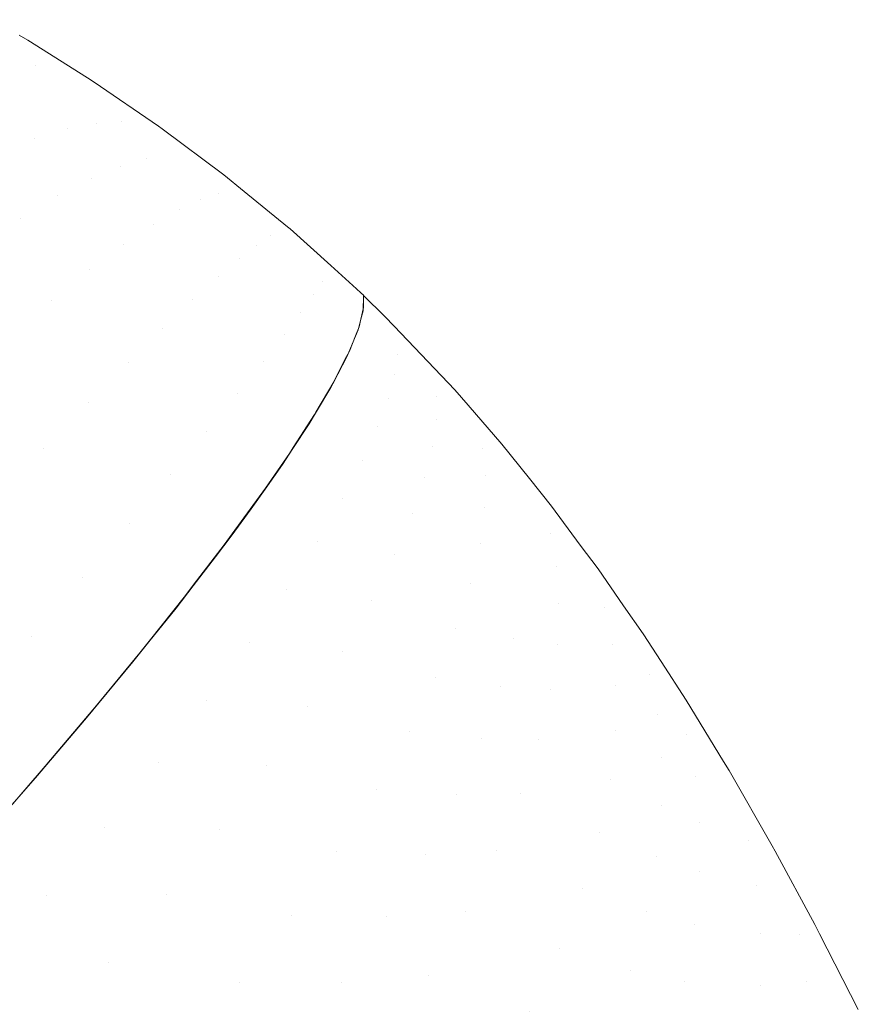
# Model space of a CAD drawing. Header units: centimetres. Extents: x -68 to 68, y -30 to 21.
# Tile 27 of 27: x 65.15 to 66.97, y 17.21 to 19.35. Entities that reach past the tile are written whole.
import ezdxf

# ---------------------------------------------------------------- set-up
doc = ezdxf.new("R2010")
doc.units = ezdxf.units.CM
doc.header["$LTSCALE"] = 2.54
doc.layers.add('Lucido design-1', color=7, linetype='Continuous')

# ---------------------------------------------------------------- blocks, each defined once
blk = doc.blocks.new('Gruppo-1')
at = {"color": 1, "linetype": 'Continuous', "lineweight": 9}
for points, invisible_edges in [([(65.1143, 19.2543, 172.7109), (65.1817, 19.2516, 172.5892), (65.0149, 19.3514, 172.5286)], 11), ([(65.1647, 19.3068, 172.3161), (65.0149, 19.3514, 172.5286), (65.1817, 19.2516, 172.5892)], 11), ([(65.1647, 19.3068, 172.3161), (65.1457, 19.318, 172.3084), (65.0149, 19.3514, 172.5286)], 10), ([(65.1817, 19.2516, 172.5892), (65.2945, 19.2244, 172.3579), (65.1647, 19.3068, 172.3161)], 9), ([(65.039, 19.2481, 172.8358), (64.9555, 19.2319, 172.963), (65.1782, 19.092, 173.0342)], 11), ([(65.1143, 19.2543, 172.7109), (65.039, 19.2481, 172.8358), (65.2498, 19.1139, 172.9002)], 11), ([(65.1782, 19.092, 173.0342), (65.2498, 19.1139, 172.9002), (65.039, 19.2481, 172.8358)], 11), ([(65.2498, 19.1139, 172.9002), (65.313, 19.1258, 172.7685), (65.1143, 19.2543, 172.7109)], 11), ([(65.1817, 19.2516, 172.5892), (65.1143, 19.2543, 172.7109), (65.313, 19.1258, 172.7685)], 11), ([(65.313, 19.1258, 172.7685), (65.3683, 19.1289, 172.6404), (65.1817, 19.2516, 172.5892)], 11), ([(65.3089, 19.2153, 172.3625), (65.1817, 19.2516, 172.5892), (65.3683, 19.1289, 172.6404)], 11), ([(65.3089, 19.2153, 172.3625), (65.2945, 19.2244, 172.3579), (65.1817, 19.2516, 172.5892)], 10), ([(65.0978, 19.0588, 173.1694), (65.1782, 19.092, 173.0342), (64.9555, 19.2319, 172.963)], 11), ([(65.3683, 19.1289, 172.6404), (65.4493, 19.1191, 172.3963), (65.3089, 19.2153, 172.3625)], 9), ([(65.313, 19.1258, 172.7685), (65.2498, 19.1139, 172.9002), (65.3673, 19.0319, 172.9268)], 11), ([(65.3683, 19.1289, 172.6404), (65.313, 19.1258, 172.7685), (65.423, 19.0483, 172.792)], 11), ([(65.3673, 19.0319, 172.9268), (65.423, 19.0483, 172.792), (65.313, 19.1258, 172.7685)], 11), ([(65.5796, 18.973, 172.6764), (65.3683, 19.1289, 172.6404), (65.423, 19.0483, 172.792)], 11), ([(65.3683, 19.1289, 172.6404), (65.4571, 19.1133, 172.3975), (65.4493, 19.1191, 172.3963)], 9), ([(65.4571, 19.1133, 172.3975), (65.3683, 19.1289, 172.6404), (65.5796, 18.973, 172.6764)], 11), ([(65.2498, 19.1139, 172.9002), (65.1782, 19.092, 173.0342), (65.3032, 19.0056, 173.0642)], 11), ([(65.3032, 19.0056, 173.0642), (65.3673, 19.0319, 172.9268), (65.2498, 19.1139, 172.9002)], 11), ([(65.5796, 18.973, 172.6764), (65.5913, 19.0134, 172.4188), (65.4571, 19.1133, 172.3975)], 9), ([(65.1782, 19.092, 173.0342), (65.0978, 19.0588, 173.1694), (65.23, 18.9681, 173.2026)], 11), ([(65.23, 18.9681, 173.2026), (65.3032, 19.0056, 173.0642), (65.1782, 19.092, 173.0342)], 11), ([(65.0978, 19.0588, 173.1694), (65.0086, 19.0134, 173.3039), (65.1477, 18.9185, 173.3405)], 11), ([(65.1477, 18.9185, 173.3405), (65.23, 18.9681, 173.2026), (65.0978, 19.0588, 173.1694)], 11), ([(65.3673, 19.0319, 172.9268), (65.3032, 19.0056, 173.0642), (65.4382, 18.905, 173.0876)], 11), ([(65.423, 19.0483, 172.792), (65.3673, 19.0319, 172.9268), (65.4937, 18.9372, 172.9476)], 11), ([(65.4382, 18.905, 173.0876), (65.4937, 18.9372, 172.9476), (65.3673, 19.0319, 172.9268)], 11), ([(65.4937, 18.9372, 172.9476), (65.5406, 18.9595, 172.8101), (65.423, 19.0483, 172.792)], 11), ([(65.423, 19.0483, 172.792), (65.5406, 18.9595, 172.8101), (65.5796, 18.973, 172.6764)], 11), ([(65.0561, 18.8558, 173.4758), (65.1477, 18.9185, 173.3405), (65.0086, 19.0134, 173.3039)], 11), ([(65.5796, 18.973, 172.6764), (65.6358, 18.977, 172.4222), (65.5913, 19.0134, 172.4188)], 9), ([(65.3032, 19.0056, 173.0642), (65.23, 18.9681, 173.2026), (65.3736, 18.8618, 173.2289)], 11), ([(65.3736, 18.8618, 173.2289), (65.4382, 18.905, 173.0876), (65.3032, 19.0056, 173.0642)], 11), ([(65.23, 18.9681, 173.2026), (65.1477, 18.9185, 173.3405), (65.2993, 18.8067, 173.3696)], 11), ([(65.2993, 18.8067, 173.3696), (65.3736, 18.8618, 173.2289), (65.23, 18.9681, 173.2026)], 11), ([(65.5796, 18.973, 172.6764), (65.5406, 18.9595, 172.8101), (65.6626, 18.8604, 172.8206)], 11), ([(65.6358, 18.977, 172.4222), (65.5796, 18.973, 172.6764), (65.692, 18.8812, 172.6853), (65.7301, 18.9001, 172.4293)], 7), ([(65.6626, 18.8604, 172.8206), (65.692, 18.8812, 172.6853), (65.5796, 18.973, 172.6764)], 11), ([(65.5406, 18.9595, 172.8101), (65.4937, 18.9372, 172.9476), (65.6253, 18.8307, 172.9597)], 11), ([(65.6253, 18.8307, 172.9597), (65.6626, 18.8604, 172.8206), (65.5406, 18.9595, 172.8101)], 11), ([(65.4937, 18.9372, 172.9476), (65.4382, 18.905, 173.0876), (65.5792, 18.7912, 173.1014)], 11), ([(65.5792, 18.7912, 173.1014), (65.6253, 18.8307, 172.9597), (65.4937, 18.9372, 172.9476)], 11), ([(65.1477, 18.9185, 173.3405), (65.0561, 18.8558, 173.4758), (65.2151, 18.7388, 173.5077)], 11), ([(65.2151, 18.7388, 173.5077), (65.2993, 18.8067, 173.3696), (65.1477, 18.9185, 173.3405)], 11), ([(65.4382, 18.905, 173.0876), (65.3736, 18.8618, 173.2289), (65.5238, 18.7409, 173.2444)], 11), ([(65.5238, 18.7409, 173.2444), (65.5792, 18.7912, 173.1014), (65.4382, 18.905, 173.0876)], 11), ([(65.692, 18.8812, 172.6853), (65.6626, 18.8604, 172.8206), (65.7862, 18.7516, 172.8218)], 11), ([(65.7354, 18.8958, 172.4297), (65.7301, 18.9001, 172.4293), (65.692, 18.8812, 172.6853)], 10), ([(65.7354, 18.8958, 172.4297), (65.692, 18.8812, 172.6853), (65.8058, 18.7809, 172.6864)], 11), ([(65.7862, 18.7516, 172.8218), (65.8058, 18.7809, 172.6864), (65.692, 18.8812, 172.6853)], 11), ([(65.8058, 18.7809, 172.6864), (65.8241, 18.8158, 172.4287), (65.7354, 18.8958, 172.4297)], 9), ([(65.3736, 18.8618, 173.2289), (65.2993, 18.8067, 173.3696), (65.4584, 18.6789, 173.3869)], 11), ([(65.4584, 18.6789, 173.3869), (65.5238, 18.7409, 173.2444), (65.3736, 18.8618, 173.2289)], 11), ([(65.6626, 18.8604, 172.8206), (65.6253, 18.8307, 172.9597), (65.7587, 18.7133, 172.9611)], 11), ([(65.7587, 18.7133, 172.9611), (65.7862, 18.7516, 172.8218), (65.6626, 18.8604, 172.8206)], 11), ([(65.1211, 18.6575, 173.6409), (65.2151, 18.7388, 173.5077), (65.0561, 18.8558, 173.4758)], 11), ([(65.6253, 18.8307, 172.9597), (65.5792, 18.7912, 173.1014), (65.7225, 18.6653, 173.1031)], 11), ([(65.7225, 18.6653, 173.1031), (65.7587, 18.7133, 172.9611), (65.6253, 18.8307, 172.9597)], 11), ([(65.8805, 18.765, 172.428), (65.8241, 18.8158, 172.4287), (65.8058, 18.7809, 172.6864)], 10), ([(65.2993, 18.8067, 173.3696), (65.2151, 18.7388, 173.5077), (65.3826, 18.6045, 173.5268)], 11), ([(65.3826, 18.6045, 173.5268), (65.4584, 18.6789, 173.3869), (65.2993, 18.8067, 173.3696)], 11), ([(65.5792, 18.7912, 173.1014), (65.5238, 18.7409, 173.2444), (65.6766, 18.6066, 173.2463)], 11), ([(65.6766, 18.6066, 173.2463), (65.7225, 18.6653, 173.1031), (65.5792, 18.7912, 173.1014)], 11), ([(65.8058, 18.7809, 172.6864), (65.7862, 18.7516, 172.8218), (65.8859, 18.6822, 172.7511)], 11), ([(65.8058, 18.7809, 172.6864), (65.8899, 18.6992, 172.6805), (65.8805, 18.765, 172.428)], 11), ([(65.8859, 18.6822, 172.7511), (65.8899, 18.6992, 172.6805), (65.8058, 18.7809, 172.6864)], 10), ([(65.7862, 18.7516, 172.8218), (65.7587, 18.7133, 172.9611), (65.8648, 18.6294, 172.9214)], 11), ([(65.7862, 18.7516, 172.8218), (65.878, 18.6624, 172.8149), (65.8859, 18.6822, 172.7511)], 9), ([(65.8648, 18.6294, 172.9214), (65.878, 18.6624, 172.8149), (65.7862, 18.7516, 172.8218)], 10), ([(65.8899, 18.6992, 172.6805), (65.8896, 18.7563, 172.4275), (65.8805, 18.765, 172.428)], 9), ([(65.8896, 18.7563, 172.4275), (65.8899, 18.6992, 172.6805), (65.8957, 18.724, 172.5779)], 9), ([(65.8957, 18.724, 172.5779), (65.8952, 18.751, 172.4266), (65.8896, 18.7563, 172.4275)], 8), ([(65.2151, 18.7388, 173.5077), (65.1211, 18.6575, 173.6409), (65.2962, 18.5173, 173.6616)], 11), ([(65.2962, 18.5173, 173.6616), (65.3826, 18.6045, 173.5268), (65.2151, 18.7388, 173.5077)], 11), ([(65.5238, 18.7409, 173.2444), (65.4584, 18.6789, 173.3869), (65.6204, 18.5365, 173.389)], 11), ([(65.6204, 18.5365, 173.389), (65.6766, 18.6066, 173.2463), (65.5238, 18.7409, 173.2444)], 11), ([(65.9419, 18.7049, 172.423), (65.8952, 18.7507, 172.4292), (65.8948, 18.7174, 172.6085)], 8), ([(65.8586, 18.6172, 172.9532), (65.7587, 18.7133, 172.9611), (65.7225, 18.6653, 173.1031)], 11), ([(65.7587, 18.7133, 172.9611), (65.8586, 18.6172, 172.9532), (65.8648, 18.6294, 172.9214)], 9), ([(65.8948, 18.7174, 172.6085), (65.8899, 18.6987, 172.6829), (65.9697, 18.6214, 172.6714)], 10), ([(65.8948, 18.7174, 172.6085), (65.9697, 18.6214, 172.6714), (65.9419, 18.7049, 172.423)], 11), ([(65.9697, 18.6214, 172.6714), (65.8899, 18.6987, 172.6829), (65.8839, 18.676, 172.7731)], 9), ([(65.9697, 18.6214, 172.6714), (65.962, 18.6839, 172.4198), (65.9419, 18.7049, 172.423)], 9), ([(65.4584, 18.6789, 173.3869), (65.3826, 18.6045, 173.5268), (65.5533, 18.4545, 173.5291)], 11), ([(65.5533, 18.4545, 173.5291), (65.6204, 18.5365, 173.389), (65.4584, 18.6789, 173.3869)], 11), ([(65.8839, 18.676, 172.7731), (65.8781, 18.6618, 172.8171), (65.9635, 18.5781, 172.8042)], 10), ([(65.8839, 18.676, 172.7731), (65.9635, 18.5781, 172.8042), (65.9697, 18.6214, 172.6714)], 11), ([(65.962, 18.6839, 172.4198), (65.9697, 18.6214, 172.6714), (66.0551, 18.5312, 172.655)], 11), ([(66.0551, 18.5312, 172.655), (66.0944, 18.5449, 172.3984), (65.962, 18.6839, 172.4198)], 9), ([(65.1211, 18.6575, 173.6409), (65.0176, 18.5626, 173.7665), (65.1993, 18.4171, 173.7888)], 11), ([(65.1993, 18.4171, 173.7888), (65.2962, 18.5173, 173.6616), (65.1211, 18.6575, 173.6409)], 11), ([(65.8305, 18.5624, 173.0945), (65.7225, 18.6653, 173.1031), (65.6766, 18.6066, 173.2463)], 11), ([(65.7225, 18.6653, 173.1031), (65.8325, 18.5657, 173.0875), (65.8586, 18.6172, 172.9532)], 9), ([(65.7225, 18.6653, 173.1031), (65.8305, 18.5624, 173.0945), (65.8325, 18.5657, 173.0875)], 9), ([(65.9635, 18.5781, 172.8042), (65.8781, 18.6618, 172.8171), (65.8601, 18.6186, 172.9514)], 9), ([(65.3826, 18.6045, 173.5268), (65.2962, 18.5173, 173.6616), (65.4748, 18.3604, 173.6641)], 11), ([(65.4748, 18.3604, 173.6641), (65.5533, 18.4545, 173.5291), (65.3826, 18.6045, 173.5268)], 11), ([(65.7888, 18.4912, 173.248), (65.6766, 18.6066, 173.2463), (65.6204, 18.5365, 173.389)], 11), ([(65.6766, 18.6066, 173.2463), (65.7919, 18.4964, 173.2366), (65.8305, 18.5624, 173.0945)], 9), ([(65.7888, 18.4912, 173.248), (65.7919, 18.4964, 173.2366), (65.6766, 18.6066, 173.2463)], 10), ([(65.9496, 18.5259, 172.9408), (65.8592, 18.6169, 172.9557), (65.8299, 18.5607, 173.0961)], 9), ([(65.8601, 18.6186, 172.9514), (65.8592, 18.6169, 172.9557), (65.9496, 18.5259, 172.9408)], 10), ([(65.8601, 18.6186, 172.9514), (65.9496, 18.5259, 172.9408), (65.9635, 18.5781, 172.8042)], 11), ([(66.0551, 18.5312, 172.655), (65.9697, 18.6214, 172.6714), (65.9635, 18.5781, 172.8042)], 11), ([(65.0923, 18.3042, 173.9056), (65.1993, 18.4171, 173.7888), (65.0176, 18.5626, 173.7665)], 11), ([(65.9268, 18.464, 173.0799), (65.8299, 18.5607, 173.0961), (65.8243, 18.5499, 173.123)], 9), ([(65.8299, 18.5607, 173.0961), (65.9268, 18.464, 173.0799), (65.9496, 18.5259, 172.9408)], 11), ([(66.0546, 18.4811, 172.7854), (65.9635, 18.5781, 172.8042), (65.9496, 18.5259, 172.9408)], 11), ([(65.9635, 18.5781, 172.8042), (66.0546, 18.4811, 172.7854), (66.0551, 18.5312, 172.655)], 11), ([(65.8243, 18.5499, 173.123), (65.7911, 18.4943, 173.2377), (65.8941, 18.3918, 173.2202)], 10), ([(65.8941, 18.3918, 173.2202), (65.9268, 18.464, 173.0799), (65.8243, 18.5499, 173.123)], 11), ([(66.0944, 18.5449, 172.3984), (66.0551, 18.5312, 172.655), (66.1552, 18.417, 172.63)], 11), ([(66.1552, 18.417, 172.63), (66.1231, 18.5118, 172.3903), (66.0944, 18.5449, 172.3984)], 9), ([(65.2962, 18.5173, 173.6616), (65.1993, 18.4171, 173.7888), (65.3848, 18.2541, 173.7915)], 11), ([(65.3848, 18.2541, 173.7915), (65.4748, 18.3604, 173.6641), (65.2962, 18.5173, 173.6616)], 11), ([(65.7341, 18.4063, 173.4013), (65.6204, 18.5365, 173.389), (65.5533, 18.4545, 173.5291)], 11), ([(65.6204, 18.5365, 173.389), (65.7424, 18.4193, 173.378), (65.7888, 18.4912, 173.248)], 9), ([(65.7341, 18.4063, 173.4013), (65.7424, 18.4193, 173.378), (65.6204, 18.5365, 173.389)], 10), ([(66.0462, 18.4221, 172.9194), (65.9496, 18.5259, 172.9408), (65.9268, 18.464, 173.0799)], 11), ([(65.9496, 18.5259, 172.9408), (66.0462, 18.4221, 172.9194), (66.0546, 18.4811, 172.7854)], 11), ([(66.1552, 18.417, 172.63), (66.0551, 18.5312, 172.655), (66.0546, 18.4811, 172.7854)], 11), ([(65.8941, 18.3918, 173.2202), (65.7911, 18.4943, 173.2377), (65.7771, 18.471, 173.2859)], 9), ([(66.1971, 18.4262, 172.3696), (66.1231, 18.5118, 172.3903), (66.1552, 18.417, 172.63)], 10), ([(66.1615, 18.3574, 172.7559), (66.0546, 18.4811, 172.7854), (66.0462, 18.4221, 172.9194)], 11), ([(66.0546, 18.4811, 172.7854), (66.1615, 18.3574, 172.7559), (66.1552, 18.417, 172.63)], 11), ([(65.6684, 18.3115, 173.5463), (65.5533, 18.4545, 173.5291), (65.4748, 18.3604, 173.6641)], 11), ([(65.5533, 18.4545, 173.5291), (65.6818, 18.3308, 173.5168), (65.7341, 18.4063, 173.4013)], 9), ([(65.6684, 18.3115, 173.5463), (65.6818, 18.3308, 173.5168), (65.5533, 18.4545, 173.5291)], 10), ([(65.7771, 18.471, 173.2859), (65.7419, 18.4172, 173.3788), (65.8506, 18.3088, 173.36)], 10), ([(65.8506, 18.3088, 173.36), (65.8941, 18.3918, 173.2202), (65.7771, 18.471, 173.2859)], 11), ([(66.029, 18.3535, 173.0559), (65.9268, 18.464, 173.0799), (65.8941, 18.3918, 173.2202)], 11), ([(65.9268, 18.464, 173.0799), (66.029, 18.3535, 173.0559), (66.0462, 18.4221, 172.9194)], 11), ([(65.1993, 18.4171, 173.7888), (65.0923, 18.3042, 173.9056), (65.2837, 18.136, 173.9085)], 11), ([(65.2837, 18.136, 173.9085), (65.3848, 18.2541, 173.7915), (65.1993, 18.4171, 173.7888)], 11), ([(65.8506, 18.3088, 173.36), (65.7419, 18.4172, 173.3788), (65.7191, 18.3825, 173.4389)], 9), ([(66.1599, 18.2889, 172.8852), (66.0462, 18.4221, 172.9194), (66.029, 18.3535, 173.0559)], 11), ([(66.0462, 18.4221, 172.9194), (66.1599, 18.2889, 172.8852), (66.1615, 18.3574, 172.7559)], 11), ([(66.1971, 18.4262, 172.3696), (66.1552, 18.417, 172.63), (66.3028, 18.2324, 172.5708)], 11), ([(66.3028, 18.2324, 172.5708), (66.1552, 18.417, 172.63), (66.1615, 18.3574, 172.7559)], 11), ([(66.3028, 18.2324, 172.5708), (66.2569, 18.3515, 172.3452), (66.1971, 18.4262, 172.3696)], 9), ([(66.0017, 18.2748, 173.1936), (65.8941, 18.3918, 173.2202), (65.8506, 18.3088, 173.36)], 11), ([(65.8941, 18.3918, 173.2202), (66.0017, 18.2748, 173.1936), (66.029, 18.3535, 173.0559)], 11), ([(65.7191, 18.3825, 173.4389), (65.6814, 18.3288, 173.5175), (65.7953, 18.2147, 173.4971)], 10), ([(65.7953, 18.2147, 173.4971), (65.8506, 18.3088, 173.36), (65.7191, 18.3825, 173.4389)], 11), ([(65.5919, 18.2071, 173.6813), (65.4748, 18.3604, 173.6641), (65.3848, 18.2541, 173.7915)], 11), ([(65.4748, 18.3604, 173.6641), (65.6093, 18.2308, 173.6506), (65.6684, 18.3115, 173.5463)], 9), ([(65.5919, 18.2071, 173.6813), (65.6093, 18.2308, 173.6506), (65.4748, 18.3604, 173.6641)], 10), ([(66.1494, 18.211, 173.0168), (66.029, 18.3535, 173.0559), (66.0017, 18.2748, 173.1936)], 11), ([(66.029, 18.3535, 173.0559), (66.1494, 18.211, 173.0168), (66.1599, 18.2889, 172.8852)], 11), ([(66.3159, 18.1606, 172.6889), (66.1615, 18.3574, 172.7559), (66.1599, 18.2889, 172.8852)], 11), ([(66.1615, 18.3574, 172.7559), (66.3159, 18.1606, 172.6889), (66.3028, 18.2324, 172.5708)], 11), ([(66.3052, 18.2911, 172.3255), (66.2569, 18.3515, 172.3452), (66.3028, 18.2324, 172.5708)], 10), ([(65.7953, 18.2147, 173.4971), (65.6814, 18.3288, 173.5175), (65.6509, 18.2854, 173.581)], 9), ([(65.0923, 18.3042, 173.9056), (64.9762, 18.1792, 174.0093), (65.172, 18.0071, 174.0123)], 11), ([(65.172, 18.0071, 174.0123), (65.2837, 18.136, 173.9085), (65.0923, 18.3042, 173.9056)], 11), ([(65.9634, 18.1856, 173.3306), (65.8506, 18.3088, 173.36), (65.7953, 18.2147, 173.4971)], 11), ([(65.8506, 18.3088, 173.36), (65.9634, 18.1856, 173.3306), (66.0017, 18.2748, 173.1936)], 11), ([(65.6509, 18.2854, 173.581), (65.6091, 18.2289, 173.6513), (65.7278, 18.1095, 173.6293)], 10), ([(65.7278, 18.1095, 173.6293), (65.7953, 18.2147, 173.4971), (65.6509, 18.2854, 173.581)], 11), ([(66.3211, 18.08, 172.8101), (66.1599, 18.2889, 172.8852), (66.1494, 18.211, 173.0168)], 11), ([(66.1599, 18.2889, 172.8852), (66.3211, 18.08, 172.8101), (66.3159, 18.1606, 172.6889)], 11), ([(66.3677, 18.2068, 172.2904), (66.3052, 18.2911, 172.3255), (66.3028, 18.2324, 172.5708)], 10), ([(66.1287, 18.1233, 173.1495), (66.0017, 18.2748, 173.1936), (65.9634, 18.1856, 173.3306)], 11), ([(66.0017, 18.2748, 173.1936), (66.1287, 18.1233, 173.1495), (66.1494, 18.211, 173.0168)], 11), ([(65.505, 18.0935, 173.8052), (65.3848, 18.2541, 173.7915), (65.2837, 18.136, 173.9085)], 11), ([(65.3848, 18.2541, 173.7915), (65.5248, 18.1194, 173.777), (65.5919, 18.2071, 173.6813)], 9), ([(65.505, 18.0935, 173.8052), (65.5248, 18.1194, 173.777), (65.3848, 18.2541, 173.7915)], 10), ([(65.7278, 18.1095, 173.6293), (65.6091, 18.2289, 173.6513), (65.5734, 18.1807, 173.7111)], 9), ([(66.3028, 18.2324, 172.5708), (66.4204, 18.07, 172.5033), (66.3677, 18.2068, 172.2904)], 11), ([(66.4204, 18.07, 172.5033), (66.3028, 18.2324, 172.5708), (66.3159, 18.1606, 172.6889)], 11), ([(65.9131, 18.0857, 173.4651), (65.7953, 18.2147, 173.4971), (65.7278, 18.1095, 173.6293)], 11), ([(65.7953, 18.2147, 173.4971), (65.9131, 18.0857, 173.4651), (65.9634, 18.1856, 173.3306)], 11), ([(66.1494, 18.211, 173.0168), (66.1287, 18.1233, 173.1495), (66.2227, 18.0021, 173.1046)], 11), ([(66.1494, 18.211, 173.0168), (66.3171, 17.9903, 172.9334), (66.3211, 18.08, 172.8101)], 11), ([(66.2227, 18.0021, 173.1046), (66.3171, 17.9903, 172.9334), (66.1494, 18.211, 173.0168)], 11), ([(66.4063, 18.1549, 172.2688), (66.3677, 18.2068, 172.2904), (66.4204, 18.07, 172.5033)], 10), ([(65.0509, 17.8687, 174.1003), (65.172, 18.0071, 174.0123), (64.9762, 18.1792, 174.0093)], 11), ([(65.5734, 18.1807, 173.7111), (65.5246, 18.1176, 173.7775), (65.6476, 17.9936, 173.754)], 10), ([(65.6476, 17.9936, 173.754), (65.7278, 18.1095, 173.6293), (65.5734, 18.1807, 173.7111)], 11), ([(66.0967, 18.0256, 173.2815), (65.9634, 18.1856, 173.3306), (65.9131, 18.0857, 173.4651)], 11), ([(65.9634, 18.1856, 173.3306), (66.0967, 18.0256, 173.2815), (66.1287, 18.1233, 173.1495)], 11), ([(66.3159, 18.1606, 172.6889), (66.4367, 17.9895, 172.6146), (66.4204, 18.07, 172.5033)], 11), ([(66.4367, 17.9895, 172.6146), (66.3159, 18.1606, 172.6889), (66.3211, 18.08, 172.8101)], 11), ([(66.4618, 18.0746, 172.2284), (66.4063, 18.1549, 172.2688), (66.4204, 18.07, 172.5033)], 10), ([(65.4081, 17.9718, 173.9163), (65.2837, 18.136, 173.9085), (65.172, 18.0071, 174.0123)], 11), ([(65.2837, 18.136, 173.9085), (65.4284, 17.9972, 173.8931), (65.505, 18.0935, 173.8052)], 9), ([(65.4081, 17.9718, 173.9163), (65.4284, 17.9972, 173.8931), (65.2837, 18.136, 173.9085)], 10), ([(65.6476, 17.9936, 173.754), (65.5246, 18.1176, 173.7775), (65.4872, 18.0693, 173.8283)], 9), ([(65.8501, 17.9754, 173.5947), (65.7278, 18.1095, 173.6293), (65.6476, 17.9936, 173.754)], 11), ([(65.7278, 18.1095, 173.6293), (65.8501, 17.9754, 173.5947), (65.9131, 18.0857, 173.4651)], 11), ([(66.2227, 18.0021, 173.1046), (66.1287, 18.1233, 173.1495), (66.0967, 18.0256, 173.2815)], 11), ([(65.4872, 18.0693, 173.8283), (65.4281, 17.9956, 173.8934), (65.5546, 17.8676, 173.8686)], 10), ([(65.5546, 17.8676, 173.8686), (65.6476, 17.9936, 173.754), (65.4872, 18.0693, 173.8283)], 11), ([(66.0523, 17.9179, 173.4109), (65.9131, 18.0857, 173.4651), (65.8501, 17.9754, 173.5947)], 11), ([(65.9131, 18.0857, 173.4651), (66.0523, 17.9179, 173.4109), (66.0967, 18.0256, 173.2815)], 11), ([(66.445, 17.9005, 172.7287), (66.3211, 18.08, 172.8101), (66.3171, 17.9903, 172.9334)], 11), ([(66.3211, 18.08, 172.8101), (66.445, 17.9005, 172.7287), (66.4367, 17.9895, 172.6146)], 11), ([(66.4204, 18.07, 172.5033), (66.5175, 17.9249, 172.4309), (66.4618, 18.0746, 172.2284)], 11), ([(66.5175, 17.9249, 172.4309), (66.4204, 18.07, 172.5033), (66.4367, 17.9895, 172.6146)], 11), ([(66.5042, 18.0134, 172.1977), (66.4618, 18.0746, 172.2284), (66.5175, 17.9249, 172.4309)], 10), ([(66.1942, 17.8986, 173.2323), (66.0967, 18.0256, 173.2815), (66.0523, 17.9179, 173.4109)], 11), ([(66.0967, 18.0256, 173.2815), (66.1942, 17.8986, 173.2323), (66.2227, 18.0021, 173.1046)], 11), ([(65.3139, 17.857, 174.0033), (65.172, 18.0071, 174.0123), (65.0509, 17.8687, 174.1003)], 11), ([(65.172, 18.0071, 174.0123), (65.3208, 17.8653, 173.997), (65.4081, 17.9718, 173.9163)], 9), ([(65.3139, 17.857, 174.0033), (65.3208, 17.8653, 173.997), (65.172, 18.0071, 174.0123)], 10), ([(66.3028, 17.8914, 173.0575), (66.2227, 18.0021, 173.1046), (66.1942, 17.8986, 173.2323)], 11), ([(66.2227, 18.0021, 173.1046), (66.3028, 17.8914, 173.0575), (66.3171, 17.9903, 172.9334)], 11), ([(66.5435, 17.9527, 172.1617), (66.5042, 18.0134, 172.1977), (66.5175, 17.9249, 172.4309)], 10), ([(65.5546, 17.8676, 173.8686), (65.4281, 17.9956, 173.8934), (65.3932, 17.9521, 173.9318)], 9), ([(65.7738, 17.855, 173.7169), (65.6476, 17.9936, 173.754), (65.5546, 17.8676, 173.8686)], 11), ([(65.6476, 17.9936, 173.754), (65.7738, 17.855, 173.7169), (65.8501, 17.9754, 173.5947)], 11), ([(66.4441, 17.8027, 172.8446), (66.3171, 17.9903, 172.9334), (66.3028, 17.8914, 173.0575)], 11), ([(66.3171, 17.9903, 172.9334), (66.4441, 17.8027, 172.8446), (66.445, 17.9005, 172.7287)], 11), ([(66.4367, 17.9895, 172.6146), (66.5351, 17.8381, 172.5365), (66.5175, 17.9249, 172.4309)], 11), ([(66.5351, 17.8381, 172.5365), (66.4367, 17.9895, 172.6146), (66.445, 17.9005, 172.7287)], 11), ([(65.9947, 17.8005, 173.5357), (65.8501, 17.9754, 173.5947), (65.7738, 17.855, 173.7169)], 11), ([(65.8501, 17.9754, 173.5947), (65.9947, 17.8005, 173.5357), (66.0523, 17.9179, 173.4109)], 11), ([(65.3932, 17.9521, 173.9318), (65.32, 17.8637, 173.9965), (65.4492, 17.7328, 173.9702)], 10), ([(65.4492, 17.7328, 173.9702), (65.5546, 17.8676, 173.8686), (65.3932, 17.9521, 173.9318)], 11), ([(66.5175, 17.9249, 172.4309), (66.6, 17.7932, 172.3554), (66.5435, 17.9527, 172.1617)], 11), ([(66.5981, 17.8685, 172.1117), (66.5435, 17.9527, 172.1617), (66.6, 17.7932, 172.3554)], 10), ([(66.1532, 17.7856, 173.3574), (66.0523, 17.9179, 173.4109), (65.9947, 17.8005, 173.5357)], 11), ([(66.0523, 17.9179, 173.4109), (66.1532, 17.7856, 173.3574), (66.1942, 17.8986, 173.2323)], 11), ([(66.6, 17.7932, 172.3554), (66.5175, 17.9249, 172.4309), (66.5351, 17.8381, 172.5365)], 11), ([(66.2768, 17.7832, 173.1809), (66.1942, 17.8986, 173.2323), (66.1532, 17.7856, 173.3574)], 11), ([(66.1942, 17.8986, 173.2323), (66.2768, 17.7832, 173.1809), (66.3028, 17.8914, 173.0575)], 11), ([(66.5447, 17.743, 172.6446), (66.445, 17.9005, 172.7287), (66.4441, 17.8027, 172.8446)], 11), ([(66.445, 17.9005, 172.7287), (66.5447, 17.743, 172.6446), (66.5351, 17.8381, 172.5365)], 11), ([(66.4326, 17.6961, 172.9611), (66.3028, 17.8914, 173.0575), (66.2768, 17.7832, 173.1809)], 11), ([(66.3028, 17.8914, 173.0575), (66.4326, 17.6961, 172.9611), (66.4441, 17.8027, 172.8446)], 11), ([(65.0509, 17.8687, 174.1003), (65.214, 17.7384, 174.0772), (65.3139, 17.857, 174.0033)], 9), ([(65.0509, 17.8687, 174.1003), (65.2021, 17.7246, 174.0841), (65.214, 17.7384, 174.0772)], 9), ([(65.1091, 17.617, 174.1376), (65.2021, 17.7246, 174.0841), (65.0509, 17.8687, 174.1003)], 10), ([(65.4492, 17.7328, 173.9702), (65.32, 17.8637, 173.9965), (65.2924, 17.8303, 174.021)], 9), ([(65.6841, 17.7254, 173.8292), (65.5546, 17.8676, 173.8686), (65.4492, 17.7328, 173.9702)], 11), ([(65.5546, 17.8676, 173.8686), (65.6841, 17.7254, 173.8292), (65.7738, 17.855, 173.7169)], 11), ([(65.9232, 17.6742, 173.6534), (65.7738, 17.855, 173.7169), (65.6841, 17.7254, 173.8292)], 11), ([(65.7738, 17.855, 173.7169), (65.9232, 17.6742, 173.6534), (65.9947, 17.8005, 173.5357)], 11), ([(66.7345, 17.5621, 172.2001), (66.6796, 17.7347, 172.0203), (66.5981, 17.8685, 172.1117)], 9), ([(66.5981, 17.8685, 172.1117), (66.6, 17.7932, 172.3554), (66.7345, 17.5621, 172.2001)], 11), ([(65.2924, 17.8303, 174.021), (65.2014, 17.7235, 174.0843), (65.3323, 17.5905, 174.0564)], 10), ([(65.3323, 17.5905, 174.0564), (65.4492, 17.7328, 173.9702), (65.2924, 17.8303, 174.021)], 11), ([(66.5351, 17.8381, 172.5365), (66.6179, 17.7018, 172.4562), (66.6, 17.7932, 172.3554)], 11), ([(66.6179, 17.7018, 172.4562), (66.5351, 17.8381, 172.5365), (66.5447, 17.743, 172.6446)], 11), ([(66.0986, 17.6637, 173.478), (65.9947, 17.8005, 173.5357), (65.9232, 17.6742, 173.6534)], 11), ([(65.9947, 17.8005, 173.5357), (66.0986, 17.6637, 173.478), (66.1532, 17.7856, 173.3574)], 11), ([(66.5449, 17.6395, 172.7544), (66.4441, 17.8027, 172.8446), (66.4326, 17.6961, 172.9611)], 11), ([(66.4441, 17.8027, 172.8446), (66.5449, 17.6395, 172.7544), (66.5447, 17.743, 172.6446)], 11), ([(66.7345, 17.5621, 172.2001), (66.6, 17.7932, 172.3554), (66.6179, 17.7018, 172.4562)], 11), ([(66.238, 17.666, 173.3019), (66.1532, 17.7856, 173.3574), (66.0986, 17.6637, 173.478)], 11), ([(66.1532, 17.7856, 173.3574), (66.238, 17.666, 173.3019), (66.2768, 17.7832, 173.1809)], 11), ([(66.4092, 17.5809, 173.077), (66.2768, 17.7832, 173.1809), (66.238, 17.666, 173.3019)], 11), ([(66.2768, 17.7832, 173.1809), (66.4092, 17.5809, 173.077), (66.4326, 17.6961, 172.9611)], 11), ([(66.5447, 17.743, 172.6446), (66.6277, 17.6023, 172.5594), (66.6179, 17.7018, 172.4562)], 11), ([(66.6277, 17.6023, 172.5594), (66.5447, 17.743, 172.6446), (66.5449, 17.6395, 172.7544)], 11), ([(65.3323, 17.5905, 174.0564), (65.2014, 17.7235, 174.0843), (65.1855, 17.7049, 174.0953)], 9), ([(65.5814, 17.5879, 173.9289), (65.4492, 17.7328, 173.9702), (65.3323, 17.5905, 174.0564)], 11), ([(65.4492, 17.7328, 173.9702), (65.5814, 17.5879, 173.9289), (65.6841, 17.7254, 173.8292)], 11), ([(65.8375, 17.5399, 173.7615), (65.6841, 17.7254, 173.8292), (65.5814, 17.5879, 173.9289)], 11), ([(65.6841, 17.7254, 173.8292), (65.8375, 17.5399, 173.7615), (65.9232, 17.6742, 173.6534)], 11), ([(66.6915, 17.7153, 172.007), (66.6796, 17.7347, 172.0203), (66.7345, 17.5621, 172.2001)], 10), ([(65.1855, 17.7049, 174.0953), (65.0736, 17.5769, 174.1544), (65.205, 17.4428, 174.1249)], 10), ([(65.205, 17.4428, 174.1249), (65.3323, 17.5905, 174.0564), (65.1855, 17.7049, 174.0953)], 11), ([(66.6179, 17.7018, 172.4562), (66.7516, 17.4646, 172.294), (66.7345, 17.5621, 172.2001)], 11), ([(66.7516, 17.4646, 172.294), (66.6179, 17.7018, 172.4562), (66.6277, 17.6023, 172.5594)], 11), ([(66.7856, 17.5515, 171.8811), (66.6915, 17.7153, 172.007), (66.7345, 17.5621, 172.2001)], 10), ([(66.5344, 17.5277, 172.8647), (66.4326, 17.6961, 172.9611), (66.4092, 17.5809, 173.077)], 11), ([(66.4326, 17.6961, 172.9611), (66.5344, 17.5277, 172.8647), (66.5449, 17.6395, 172.7544)], 11), ([(66.0297, 17.5335, 173.5917), (65.9232, 17.6742, 173.6534), (65.8375, 17.5399, 173.7615)], 11), ([(65.9232, 17.6742, 173.6534), (66.0297, 17.5335, 173.5917), (66.0986, 17.6637, 173.478)], 11), ([(66.1855, 17.5404, 173.4184), (66.0986, 17.6637, 173.478), (66.0297, 17.5335, 173.5917)], 11), ([(66.0986, 17.6637, 173.478), (66.1855, 17.5404, 173.4184), (66.238, 17.666, 173.3019)], 11), ([(66.3729, 17.4575, 173.1904), (66.238, 17.666, 173.3019), (66.1855, 17.5404, 173.4184)], 11), ([(66.238, 17.666, 173.3019), (66.3729, 17.4575, 173.1904), (66.4092, 17.5809, 173.077)], 11), ([(66.628, 17.4947, 172.6641), (66.5449, 17.6395, 172.7544), (66.5344, 17.5277, 172.8647)], 11), ([(66.5449, 17.6395, 172.7544), (66.628, 17.4947, 172.6641), (66.6277, 17.6023, 172.5594)], 11), ([(66.6277, 17.6023, 172.5594), (66.7603, 17.3593, 172.3898), (66.7516, 17.4646, 172.294)], 11), ([(66.7603, 17.3593, 172.3898), (66.6277, 17.6023, 172.5594), (66.628, 17.4947, 172.6641)], 11), ([(65.205, 17.4428, 174.1249), (65.0736, 17.5769, 174.1544), (64.9577, 17.4474, 174.1979)], 9), ([(65.4661, 17.4442, 174.0135), (65.3323, 17.5905, 174.0564), (65.205, 17.4428, 174.1249)], 11), ([(65.3323, 17.5905, 174.0564), (65.4661, 17.4442, 174.0135), (65.5814, 17.5879, 173.9289)], 11), ([(65.7378, 17.3991, 173.8575), (65.5814, 17.5879, 173.9289), (65.4661, 17.4442, 174.0135)], 11), ([(65.5814, 17.5879, 173.9289), (65.7378, 17.3991, 173.8575), (65.8375, 17.5399, 173.7615)], 11), ([(66.5119, 17.4077, 172.9742), (66.4092, 17.5809, 173.077), (66.3729, 17.4575, 173.1904)], 11), ([(66.4092, 17.5809, 173.077), (66.5119, 17.4077, 172.9742), (66.5344, 17.5277, 172.8647)], 11), ([(66.7345, 17.5621, 172.2001), (66.8442, 17.3581, 172.0408), (66.7856, 17.5515, 171.8811)], 11), ([(66.8442, 17.3581, 172.0408), (66.7345, 17.5621, 172.2001), (66.7516, 17.4646, 172.294)], 11), ([(66.8442, 17.3581, 172.0408), (66.7921, 17.5394, 171.8707), (66.7856, 17.5515, 171.8811)], 9), ([(65.9463, 17.3963, 173.6962), (65.8375, 17.5399, 173.7615), (65.7378, 17.3991, 173.8575)], 11), ([(65.8375, 17.5399, 173.7615), (65.9463, 17.3963, 173.6962), (66.0297, 17.5335, 173.5917)], 11), ([(66.1184, 17.4073, 173.5283), (66.0297, 17.5335, 173.5917), (65.9463, 17.3963, 173.6962)], 11), ([(66.0297, 17.5335, 173.5917), (66.1184, 17.4073, 173.5283), (66.1855, 17.5404, 173.4184)], 11), ([(66.3224, 17.3267, 173.2996), (66.1855, 17.5404, 173.4184), (66.1184, 17.4073, 173.5283)], 11), ([(66.1855, 17.5404, 173.4184), (66.3224, 17.3267, 173.2996), (66.3729, 17.4575, 173.1904)], 11), ([(66.8782, 17.3801, 171.7344), (66.7921, 17.5394, 171.8707), (66.8442, 17.3581, 172.0408)], 10), ([(66.6174, 17.3791, 172.7693), (66.5344, 17.5277, 172.8647), (66.5119, 17.4077, 172.9742)], 11), ([(66.5344, 17.5277, 172.8647), (66.6174, 17.3791, 172.7693), (66.628, 17.4947, 172.6641)], 11), ([(66.7594, 17.2464, 172.487), (66.628, 17.4947, 172.6641), (66.6174, 17.3791, 172.7693)], 11), ([(66.628, 17.4947, 172.6641), (66.7594, 17.2464, 172.487), (66.7603, 17.3593, 172.3898)], 11), ([(66.7516, 17.4646, 172.294), (66.8597, 17.2565, 172.1296), (66.8442, 17.3581, 172.0408)], 11), ([(66.8597, 17.2565, 172.1296), (66.7516, 17.4646, 172.294), (66.7603, 17.3593, 172.3898)], 11), ([(64.9577, 17.4474, 174.1979), (65.0692, 17.2918, 174.1736), (65.205, 17.4428, 174.1249)], 11), ([(65.3397, 17.2961, 174.0807), (65.205, 17.4428, 174.1249), (65.0692, 17.2918, 174.1736)], 11), ([(65.205, 17.4428, 174.1249), (65.3397, 17.2961, 174.0807), (65.4661, 17.4442, 174.0135)], 11), ([(65.6247, 17.2536, 173.939), (65.4661, 17.4442, 174.0135), (65.3397, 17.2961, 174.0807)], 11), ([(65.4661, 17.4442, 174.0135), (65.6247, 17.2536, 173.939), (65.7378, 17.3991, 173.8575)], 11), ([(66.4763, 17.2803, 173.0814), (66.3729, 17.4575, 173.1904), (66.3224, 17.3267, 173.2996)], 11), ([(66.3729, 17.4575, 173.1904), (66.4763, 17.2803, 173.0814), (66.5119, 17.4077, 172.9742)], 11), ([(65.9463, 17.3963, 173.6962), (66.0364, 17.2679, 173.6292), (66.1184, 17.4073, 173.5283)], 11), ([(66.2571, 17.1896, 173.4026), (66.1184, 17.4073, 173.5283), (66.0364, 17.2679, 173.6292)], 11), ([(66.1184, 17.4073, 173.5283), (66.2571, 17.1896, 173.4026), (66.3224, 17.3267, 173.2996)], 11), ([(66.5949, 17.256, 172.8736), (66.5119, 17.4077, 172.9742), (66.4763, 17.2803, 173.0814)], 11), ([(66.5119, 17.4077, 172.9742), (66.5949, 17.256, 172.8736), (66.6174, 17.3791, 172.7693)], 11), ([(65.8483, 17.2536, 173.789), (65.7378, 17.3991, 173.8575), (65.6247, 17.2536, 173.939)], 11), ([(65.7378, 17.3991, 173.8575), (65.8483, 17.2536, 173.789), (65.9463, 17.3963, 173.6962)], 11), ([(66.0364, 17.2679, 173.6292), (65.9463, 17.3963, 173.6962), (65.8483, 17.2536, 173.789)], 11), ([(66.7476, 17.1262, 172.5844), (66.6174, 17.3791, 172.7693), (66.5949, 17.256, 172.8736)], 11), ([(66.6174, 17.3791, 172.7693), (66.7476, 17.1262, 172.5844), (66.7594, 17.2464, 172.487)], 11), ([(66.8442, 17.3581, 172.0408), (66.9377, 17.1722, 171.8784), (66.8782, 17.3801, 171.7344)], 11), ([(66.9377, 17.1722, 171.8784), (66.8887, 17.3597, 171.7152), (66.8782, 17.3801, 171.7344)], 9), ([(66.8667, 17.1476, 172.2201), (66.7603, 17.3593, 172.3898), (66.7594, 17.2464, 172.487)], 11), ([(66.7603, 17.3593, 172.3898), (66.8667, 17.1476, 172.2201), (66.8597, 17.2565, 172.1296)], 11), ([(66.9377, 17.1722, 171.8784), (66.8442, 17.3581, 172.0408), (66.8597, 17.2565, 172.1296)], 11), ([(66.9731, 17.1946, 171.5602), (66.8887, 17.3597, 171.7152), (66.9377, 17.1722, 171.8784)], 10), ([(66.4264, 17.1463, 173.1845), (66.3224, 17.3267, 173.2996), (66.2571, 17.1896, 173.4026)], 11), ([(66.3224, 17.3267, 173.2996), (66.4264, 17.1463, 173.1845), (66.4763, 17.2803, 173.0814)], 11), ([(65.0692, 17.2918, 174.1736), (65.2036, 17.146, 174.1287), (65.3397, 17.2961, 174.0807)], 11), ([(65.4991, 17.1054, 174.004), (65.3397, 17.2961, 174.0807), (65.2036, 17.146, 174.1287)], 11), ([(65.3397, 17.2961, 174.0807), (65.4991, 17.1054, 174.004), (65.6247, 17.2536, 173.939)], 11), ([(65.2036, 17.146, 174.1287), (65.0692, 17.2918, 174.1736), (64.9267, 17.1401, 174.2015)], 11), ([(66.559, 17.1259, 172.9756), (66.4763, 17.2803, 173.0814), (66.4264, 17.1463, 173.1845)], 11), ([(66.4763, 17.2803, 173.0814), (66.559, 17.1259, 172.9756), (66.5949, 17.256, 172.8736)], 11), ([(65.7362, 17.1072, 173.8679), (65.6247, 17.2536, 173.939), (65.4991, 17.1054, 174.004)], 11), ([(65.6247, 17.2536, 173.939), (65.7362, 17.1072, 173.8679), (65.8483, 17.2536, 173.789)], 11), ([(65.9394, 17.1239, 173.719), (65.8483, 17.2536, 173.789), (65.7362, 17.1072, 173.8679)], 11), ([(65.8483, 17.2536, 173.789), (65.9394, 17.1239, 173.719), (66.0364, 17.2679, 173.6292)], 11), ([(66.1765, 17.0475, 173.4972), (66.0364, 17.2679, 173.6292), (65.9394, 17.1239, 173.719)], 11), ([(66.0364, 17.2679, 173.6292), (66.1765, 17.0475, 173.4972), (66.2571, 17.1896, 173.4026)], 11), ([(66.7236, 16.9992, 172.681), (66.5949, 17.256, 172.8736), (66.559, 17.1259, 172.9756)], 11), ([(66.5949, 17.256, 172.8736), (66.7236, 16.9992, 172.681), (66.7476, 17.1262, 172.5844)], 11), ([(66.8597, 17.2565, 172.1296), (66.9515, 17.0679, 171.9632), (66.9377, 17.1722, 171.8784)], 11), ([(66.9515, 17.0679, 171.9632), (66.8597, 17.2565, 172.1296), (66.8667, 17.1476, 172.2201)], 11), ([(66.864, 17.0316, 172.3118), (66.7594, 17.2464, 172.487), (66.7476, 17.1262, 172.5844)], 11), ([(66.7594, 17.2464, 172.487), (66.864, 17.0316, 172.3118), (66.8667, 17.1476, 172.2201)], 11)]:
    blk.add_3dface(points, dxfattribs=dict(at, invisible_edges=invisible_edges))

msp = doc.modelspace()

# ---------------------------------------------------------------- block references
at = {"layer": 'Lucido design-1', "color": 1, "true_color": 0xff0000}
msp.add_blockref('Gruppo-1', (0, 0), dxfattribs=at)

doc.saveas('drawing.dxf')
